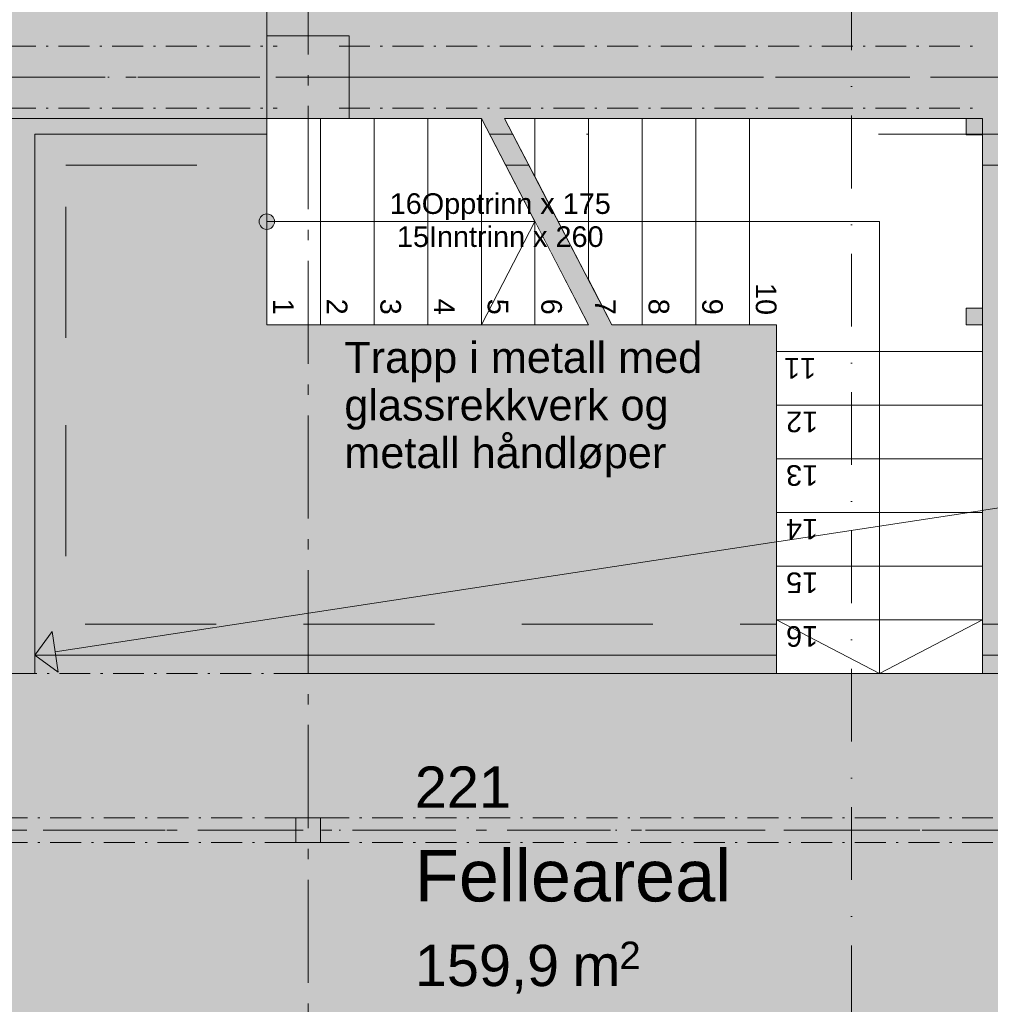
# Model space of a CAD drawing. Header units: millimetres. Extents: x -18529 to 56522, y -7462 to 46647.
# Tile 15 of 29: x 26502 to 31207, y 3957 to 8729. Entities that reach past the tile are written whole.
import ezdxf

# ---------------------------------------------------------------- set-up
doc = ezdxf.new("R2010")
doc.units = ezdxf.units.MM
doc.header["$LTSCALE"] = 0.5
doc.header["$MEASUREMENT"] = 0
for name, pattern in [('Akselinje', [1500, 1000, -200, 100, -200]), ('Dashed', [11288.88, 5644.44, -5644.44]), ('Dot & Dashed', [13405.56, 7055.56, -3527.78, 0, -2822.22]), ('Lang stiplet', [2116.666603, 1269.999981, -846.666622]), ('Over snittplan', [520, 300, -100, 20, -100]), ('PLINE', [0]), ('Prikk & stiplet', [1340.555525, 705.555534, -352.777767, 0, -282.222223]), ('Wipeout_Contour', [2000, 0, -2000])]:
    doc.linetypes.add(name, pattern=pattern)
for name, color, linetype in [('222- Søyler', 7, 'Continuous'), ('222- Søyler  (Skravur)', 7, 'Continuous'), ('222- Søyler  (Skravur)(Nye konstruksjoner)', 7, 'Continuous'), ('222- Søyler (Nye konstruksjoner)', 7, 'Continuous'), ('223- Bjelker', 7, 'Continuous'), ('223- Bjelker(Nye konstruksjoner)', 7, 'Continuous'), ('251- Frittbærende dekker', 7, 'Continuous'), ('251- Frittbærende dekker(Nye konstruksjoner)', 7, 'Continuous'), ('281- Innvendige trapper (Skravur)(Nye konstruksjoner)', 7, 'Continuous'), ('281- Innvendige trapper(Nye konstruksjoner)', 7, 'Continuous'), ('822- Modullinjer bygning', 7, 'Continuous'), ('852- Snittmarkør innvendig', 7, 'Continuous'), ('862- M___BRA(Skravur)', 7, 'Continuous'), ('862- M___Nettoareal Fase 0(Polylinje)(Nye konstruksjoner)', 7, 'Continuous'), ('862- M___Nettoareal Fase 0(Skravur)(Nye konstruksjoner)', 7, 'Continuous'), ('862- M___Nettoareal Fase 0(Tekst)(Nye konstruksjoner)', 7, 'Continuous'), ('892- Hjelpelag bygning(Nye konstruksjoner)', 7, 'Continuous')]:
    doc.layers.add(name, color=color, linetype=linetype)
doc.styles.add('GENERATED_STYLE_1', font='arial.ttf')

msp = doc.modelspace()

# ---------------------------------------------------------------- hatches: boundary and pattern name
at = {"layer": '222- Søyler  (Skravur)(Nye konstruksjoner)', "linetype": 'Continuous', "lineweight": 9, "true_color": 0x029e21}
msp.add_hatch(color=104, dxfattribs=at).paths.add_polyline_path([(27840, 4740), (27960, 4740), (27960, 4860), (27840, 4860)])
at = {"layer": '862- M___BRA(Skravur)', "linetype": 'Continuous', "lineweight": 0, "true_color": 0xffffff}
msp.add_hatch(color=7, dxfattribs=at).paths.add_polyline_path([(20100, 5450), (16300, 5450), (16300, 300), (48000, 300), (48000, 11769.9), (20100, 11770), (20100, 10130), (20100, 7180)])
at = {"layer": '862- M___Nettoareal Fase 0(Skravur)(Nye konstruksjoner)', "linetype": 'Continuous', "lineweight": 0, "true_color": 0xffffff}
for points in [[(20025, 11620), (20025, 8650), (20100, 8650), (20100, 7180), (20100, 6000), (20150, 6000), (20150, 400), (26491.8, 400), (26491.8, 3420), (43106.4, 3420), (43098.7, 7890.6), (34584.9, 7890.6), (34584.9, 11620), (27700, 11620), (27700, 8250), (22900, 8250), (22900, 11620)], [(22900, 8250), (27700, 8250), (27700, 11619.5), (22900, 11620)]]:
    msp.add_hatch(color=7, dxfattribs=at).paths.add_polyline_path(points)
at = {"layer": '892- Hjelpelag bygning(Nye konstruksjoner)', "linetype": 'Continuous', "lineweight": 0, "true_color": 0x000000}
msp.add_hatch(color=18, dxfattribs=at).paths.add_polyline_path([(26575, 5649.5), (26688.9, 5565.8), (26658.8, 5763.5)])

# ---------------------------------------------------------------- linework, layer by layer
at = {"layer": '222- Søyler (Nye konstruksjoner)', "color": 7, "linetype": 'PLINE', "lineweight": 13, "flags": 128}
msp.add_lwpolyline([(27840, 4740), (27960, 4740), (27960, 4860), (27840, 4860)], close=True, dxfattribs=at)
at = {"layer": '223- Bjelker', "color": 7, "linetype": 'Over snittplan', "lineweight": 5}
for p, q in [((24350, 8600), (27750, 8600)), ((28050, 8600), (31125, 8600)), ((24350, 8300), (27750, 8300)), ((28050, 8300), (31125, 8300))]:
    msp.add_line(p, q, dxfattribs=at)
at = {"layer": '223- Bjelker', "color": 253, "linetype": 'Prikk & stiplet', "lineweight": 9, "true_color": 0xb4b4b4}
msp.add_line((19700, 8450), (48150, 8450), dxfattribs=at)
at = {"layer": '223- Bjelker(Nye konstruksjoner)', "color": 7, "linetype": 'Over snittplan', "lineweight": 5}
for p, q in [((20150, 4860), (48000, 4860)), ((20150, 4740), (48000, 4740))]:
    msp.add_line(p, q, dxfattribs=at)
at = {"layer": '223- Bjelker(Nye konstruksjoner)', "color": 253, "linetype": 'Prikk & stiplet', "lineweight": 9, "true_color": 0xb4b4b4}
msp.add_line((20150, 4800), (48000, 4800), dxfattribs=at)
at = {"layer": '251- Frittbærende dekker(Nye konstruksjoner)', "color": 7, "linetype": 'PLINE', "lineweight": 13, "flags": 128}
msp.add_lwpolyline([(26575, 8173), (26575, 5649.5), (43111, 5649.5), (43111, 8173)], close=True, dxfattribs=at)
at = {"layer": '251- Frittbærende dekker(Nye konstruksjoner)', "color": 7, "linetype": 'Over snittplan', "lineweight": 13, "flags": 128}
msp.add_lwpolyline([(26310.1, 3420), (44625, 3420), (44625, 3430), (48000, 3430), (47994.6, 5560), (31170, 5560), (31170, 5820), (30170, 5820), (30170, 5560), (26310.1, 5560)], close=True, dxfattribs=at)
at = {"layer": '281- Innvendige trapper(Nye konstruksjoner)', "color": 7, "linetype": 'PLINE', "lineweight": 9}
for p, q in [((28740, 8250), (27700, 8250)), ((27700, 8250), (27700, 7250)), ((27700, 7250), (29260, 7250))]:
    msp.add_line(p, q, dxfattribs=at)
at = {"layer": '822- Modullinjer bygning', "color": 94, "linetype": 'Akselinje', "lineweight": 18}
for p, q in [((17416.5, 8450), (55122.7, 8450)), ((17615.5, 4800), (55321.7, 4800))]:
    msp.add_line(p, q, dxfattribs=at)
at = {"layer": '862- M___Nettoareal Fase 0(Polylinje)(Nye konstruksjoner)', "color": 7, "linetype": 'Continuous', "lineweight": 0, "true_color": 0xffffff, "flags": 128}
for points in [[(20025, 11620), (20025, 8650), (20100, 8650), (20100, 7180), (20100, 6000), (20150, 6000), (20150, 400), (26491.8, 400), (26491.8, 3420), (43106.4, 3420), (43098.7, 7890.6), (34584.9, 7890.6), (34584.9, 11620), (27700, 11620), (27700, 8250), (22900, 8250), (22900, 11620)], [(22900, 8250), (27700, 8250), (27700, 11619.5), (22900, 11620)]]:
    msp.add_lwpolyline(points, close=True, dxfattribs=at)
at = {"layer": '862- M___Nettoareal Fase 0(Polylinje)(Nye konstruksjoner)', "color": 7, "linetype": 'PLINE', "lineweight": 5, "flags": 128}
for points in [[(20025, 11620), (20025, 8650), (20100, 8650), (20100, 7180), (20100, 6000), (20150, 6000), (20150, 400), (26491.8, 400), (26491.8, 3420), (43106.4, 3420), (43098.7, 7890.6), (34584.9, 7890.6), (34584.9, 11620), (27700, 11620), (27700, 8250), (22900, 8250), (22900, 11620)], [(22900, 8250), (27700, 8250), (27700, 11619.5), (22900, 11620)]]:
    msp.add_lwpolyline(points, close=True, dxfattribs=at)
at = {"layer": '892- Hjelpelag bygning(Nye konstruksjoner)', "color": 7, "linetype": 'PLINE', "lineweight": 9}
for p, q in [((26575, 5649.5), (26658.8, 5763.5)), ((26658.8, 5763.5), (26688.9, 5565.8)), ((26575, 5649.5), (26688.9, 5565.8))]:
    msp.add_line(p, q, dxfattribs=at)
at = {"layer": '892- Hjelpelag bygning(Nye konstruksjoner)', "color": 253, "linetype": 'Lang stiplet', "lineweight": 9, "true_color": 0xaaaaaa, "flags": 128}
for points in [[(26575, 5649.5), (26575, 8173), (43111, 8173), (43111, 5649.5)], [(26725, 8023), (42911, 8023), (42911, 5799.5), (26725, 5799.5)]]:
    msp.add_lwpolyline(points, close=True, dxfattribs=at)

# ---------------------------------------------------------------- texts
at = {"layer": '862- M___Nettoareal Fase 0(Tekst)(Nye konstruksjoner)', "color": 7, "lineweight": 5, "attachment_point": 1, "style": 'GENERATED_STYLE_1'}
for s, insert, char_height in [('\\A1;{\\pql;\\pt0;\\fArial|b0|i0|c0|p0;\\W1.000000;}', (28875.3, 5155.1), 200), ('\\A1;{\\pql;\\pt0;\\fArial|b0|i0|c0|p0;\\W1.000000;221}', (28417.6, 5109.4), 200), ('\\A1;{\\pql;\\pt0;\\fArial|b0|i0|c0|p0;\\W1.000000;Felleareal}', (28417.6, 4705.1), 250), ('\\A1;{\\pql;\\pt0;\\fArial|b0|i0|c0|p0;\\W1.000000;}', (29923.2, 4762.2), 250), ('\\A1;{\\pql;\\pt0;\\fArial|b0|i0|c0|p0;\\W1.000000;}', (28417.6, 4290.8), 200), ('\\A1;{\\pql;\\fArial|b0|i0|c0|p0;\\W1.000000;159,9}', (28417.6, 4245.1), 200), ('\\A1;{\\pql;\\fArial|b0|i0|c0|p0;\\W1.000000;2}', (29408.7, 4260.3), 133.333), ('\\A1;{\\pql;\\fArial|b0|i0|c0|p0;\\W1.000000; m}', (29104, 4245.1), 200)]:
    msp.add_mtext(s, dxfattribs=dict(at, insert=insert, char_height=char_height))
at = {"layer": '892- Hjelpelag bygning(Nye konstruksjoner)', "color": 7, "linetype": 'Continuous', "lineweight": 5, "insert": (28075.7, 7167), "char_height": 150, "attachment_point": 1, "line_spacing_factor": 0.923612, "style": 'GENERATED_STYLE_1'}
msp.add_mtext('\\A1;{\\pql;\\fArial|b0|i0|c0|p0;\\W1.000000;Trapp i metall med\\P\\pql;\\fArial|b0|i0|c0|p0;\\W1.000000;glassrekkverk og \\P\\pql;\\fArial|b0|i0|c0|p0;\\W1.000000;metall håndløper}', dxfattribs=at)

# ---------------------------------------------------------------- next in the draw order: wipeouts: each hides what was drawn before it
at = {"color": 254, "linetype": 'Wipeout_Contour', "lineweight": 0, "ltscale": 115571.932219}
msp.add_wipeout([(27960, 8250), (27700, 8250), (27700, 7250), (27960, 7250)], dxfattribs=at).dxf.layer = '281- Innvendige trapper (Skravur)(Nye konstruksjoner)'

# ---------------------------------------------------------------- next in the draw order: hatches: boundary and pattern name
at = {"layer": '281- Innvendige trapper(Nye konstruksjoner)', "linetype": 'Continuous', "lineweight": 9, "true_color": 0xb4b4b4}
msp.add_hatch(color=253, dxfattribs=at).paths.add_polyline_path([(27700, 7712.5, 1), (27700, 7787.5, 1)])

# ---------------------------------------------------------------- next in the draw order: linework, layer by layer
at = {"layer": '281- Innvendige trapper(Nye konstruksjoner)', "color": 7, "linetype": 'PLINE', "lineweight": 5}
for p, q in [((27700, 8250), (27700, 7250)), ((27960, 7250), (27960, 8250))]:
    msp.add_line(p, q, dxfattribs=at)
at = {"layer": '281- Innvendige trapper(Nye konstruksjoner)', "color": 7, "linetype": 'PLINE', "lineweight": 9}
for p, q in [((27960, 8250), (27700, 8250)), ((27700, 7250), (27960, 7250))]:
    msp.add_line(p, q, dxfattribs=at)
at = {"layer": '281- Innvendige trapper(Nye konstruksjoner)', "color": 7, "linetype": 'PLINE', "lineweight": 9, "flags": 128}
msp.add_lwpolyline([(27700, 7712.5, 1), (27700, 7787.5, 1)], format="xyb", close=True, dxfattribs=at)
at = {"layer": '822- Modullinjer bygning', "color": 94, "linetype": 'Akselinje', "lineweight": 18}
msp.add_line((27900, -3439.6), (27900, 21085.4), dxfattribs=at)

# ---------------------------------------------------------------- next in the draw order: texts
at = {"layer": '281- Innvendige trapper(Nye konstruksjoner)', "color": 7, "lineweight": 5, "insert": (27780.7, 7376.3), "char_height": 100, "attachment_point": 4, "rotation": 270, "style": 'GENERATED_STYLE_1'}
msp.add_mtext('\\A1;{\\pql;\\fArial|b0|i0|c0|p0;\\W1.000000;1}', dxfattribs=at)

# ---------------------------------------------------------------- next in the draw order: wipeouts: each hides what was drawn before it
at = {"color": 254, "linetype": 'Wipeout_Contour', "lineweight": 0, "ltscale": 116574.025092}
msp.add_wipeout([(28220, 8250), (27960, 8250), (27960, 7250), (28220, 7250)], dxfattribs=at).dxf.layer = '281- Innvendige trapper (Skravur)(Nye konstruksjoner)'

# ---------------------------------------------------------------- next in the draw order: hatches: boundary and pattern name
at = {"layer": '222- Søyler  (Skravur)', "linetype": 'Continuous', "lineweight": 9, "true_color": 0xb4b4b4}
msp.add_hatch(color=253, dxfattribs=at).paths.add_polyline_path([(27700, 8250), (28100, 8250), (28100, 8650), (27700, 8650)])

# ---------------------------------------------------------------- next in the draw order: linework, layer by layer
at = {"layer": '222- Søyler', "color": 7, "linetype": 'PLINE', "lineweight": 13, "flags": 128}
msp.add_lwpolyline([(27700, 8250), (28100, 8250), (28100, 8650), (27700, 8650)], close=True, dxfattribs=at)
at = {"layer": '281- Innvendige trapper(Nye konstruksjoner)', "color": 7, "linetype": 'PLINE', "lineweight": 5}
for p, q in [((27960, 8250), (27960, 7250)), ((28220, 7250), (28220, 8250))]:
    msp.add_line(p, q, dxfattribs=at)
at = {"layer": '281- Innvendige trapper(Nye konstruksjoner)', "color": 7, "linetype": 'PLINE', "lineweight": 9}
for p, q in [((28220, 8250), (27960, 8250)), ((27700, 7750), (27960, 7750)), ((27960, 7250), (28220, 7250))]:
    msp.add_line(p, q, dxfattribs=at)

# ---------------------------------------------------------------- next in the draw order: texts
at = {"layer": '281- Innvendige trapper(Nye konstruksjoner)', "color": 7, "lineweight": 5, "insert": (28040.7, 7376.3), "char_height": 100, "attachment_point": 4, "rotation": 270, "style": 'GENERATED_STYLE_1'}
msp.add_mtext('\\A1;{\\pql;\\fArial|b0|i0|c0|p0;\\W1.000000;2}', dxfattribs=at)

# ---------------------------------------------------------------- next in the draw order: wipeouts: each hides what was drawn before it
at = {"color": 254, "linetype": 'Wipeout_Contour', "lineweight": 0, "ltscale": 117576.775858}
msp.add_wipeout([(28480, 8250), (28220, 8250), (28220, 7250), (28480, 7250)], dxfattribs=at).dxf.layer = '281- Innvendige trapper (Skravur)(Nye konstruksjoner)'

# ---------------------------------------------------------------- next in the draw order: linework, layer by layer
at = {"layer": '281- Innvendige trapper(Nye konstruksjoner)', "color": 7, "linetype": 'PLINE', "lineweight": 5}
for p, q in [((28220, 8250), (28220, 7250)), ((28480, 7250), (28480, 8250))]:
    msp.add_line(p, q, dxfattribs=at)
at = {"layer": '281- Innvendige trapper(Nye konstruksjoner)', "color": 7, "linetype": 'PLINE', "lineweight": 9}
for p, q in [((28480, 8250), (28220, 8250)), ((28220, 7250), (28480, 7250))]:
    msp.add_line(p, q, dxfattribs=at)

# ---------------------------------------------------------------- next in the draw order: texts
at = {"layer": '281- Innvendige trapper(Nye konstruksjoner)', "color": 7, "lineweight": 5, "insert": (28299.8, 7376.3), "char_height": 100, "attachment_point": 4, "rotation": 270, "style": 'GENERATED_STYLE_1'}
msp.add_mtext('\\A1;{\\pql;\\fArial|b0|i0|c0|p0;\\W1.000000;3}', dxfattribs=at)

# ---------------------------------------------------------------- next in the draw order: wipeouts: each hides what was drawn before it
at = {"color": 254, "linetype": 'Wipeout_Contour', "lineweight": 0, "ltscale": 118580.167886}
msp.add_wipeout([(28480, 8250), (28480, 7250), (28740, 7250), (28740, 8250)], dxfattribs=at).dxf.layer = '281- Innvendige trapper (Skravur)(Nye konstruksjoner)'

# ---------------------------------------------------------------- next in the draw order: linework, layer by layer
at = {"layer": '281- Innvendige trapper(Nye konstruksjoner)', "color": 7, "linetype": 'PLINE', "lineweight": 5}
for p, q in [((28480, 8250), (28480, 7250)), ((28740, 7250), (28740, 8250))]:
    msp.add_line(p, q, dxfattribs=at)
at = {"layer": '281- Innvendige trapper(Nye konstruksjoner)', "color": 7, "linetype": 'PLINE', "lineweight": 9}
for p, q in [((28740, 8250), (28480, 8250)), ((28480, 7250), (28740, 7250))]:
    msp.add_line(p, q, dxfattribs=at)

# ---------------------------------------------------------------- next in the draw order: texts
at = {"layer": '281- Innvendige trapper(Nye konstruksjoner)', "color": 7, "lineweight": 5, "insert": (28560.7, 7376.3), "char_height": 100, "attachment_point": 4, "rotation": 270, "style": 'GENERATED_STYLE_1'}
msp.add_mtext('\\A1;{\\pql;\\fArial|b0|i0|c0|p0;\\W1.000000;4}', dxfattribs=at)

# ---------------------------------------------------------------- next in the draw order: wipeouts: each hides what was drawn before it
at = {"color": 254, "linetype": 'Wipeout_Contour', "lineweight": 0, "ltscale": 119451.097909}
msp.add_wipeout([(29000, 7750), (28740, 8250), (28740, 7250), (29000, 7250)], dxfattribs=at).dxf.layer = '281- Innvendige trapper (Skravur)(Nye konstruksjoner)'

# ---------------------------------------------------------------- next in the draw order: linework, layer by layer
at = {"layer": '281- Innvendige trapper(Nye konstruksjoner)', "color": 7, "linetype": 'PLINE', "lineweight": 5}
for p, q in [((28740, 8250), (28740, 7250)), ((29000, 7250), (29000, 7750))]:
    msp.add_line(p, q, dxfattribs=at)
at = {"layer": '281- Innvendige trapper(Nye konstruksjoner)', "color": 7, "linetype": 'PLINE', "lineweight": 9}
msp.add_line((28740, 7250), (29000, 7250), dxfattribs=at)

# ---------------------------------------------------------------- next in the draw order: texts
at = {"layer": '281- Innvendige trapper(Nye konstruksjoner)', "color": 7, "lineweight": 5, "insert": (28819.9, 7376.3), "char_height": 100, "attachment_point": 4, "rotation": 270, "style": 'GENERATED_STYLE_1'}
msp.add_mtext('\\A1;{\\pql;\\fArial|b0|i0|c0|p0;\\W1.000000;5}', dxfattribs=at)

# ---------------------------------------------------------------- next in the draw order: wipeouts: each hides what was drawn before it
at = {"color": 254, "linetype": 'Wipeout_Contour', "lineweight": 0, "ltscale": 90233.730558}
msp.add_wipeout([(28852.7, 8250), (29000, 7966.8), (29000, 8250)], dxfattribs=at).dxf.layer = '281- Innvendige trapper (Skravur)(Nye konstruksjoner)'

# ---------------------------------------------------------------- next in the draw order: linework, layer by layer
at = {"layer": '281- Innvendige trapper(Nye konstruksjoner)', "color": 7, "linetype": 'Dashed', "lineweight": 9}
msp.add_line((29000, 8250), (28852.7, 8250), dxfattribs=at)
at = {"layer": '281- Innvendige trapper(Nye konstruksjoner)', "color": 7, "linetype": 'Dashed', "lineweight": 5}
msp.add_line((29000, 7966.8), (29000, 8250), dxfattribs=at)

# ---------------------------------------------------------------- next in the draw order: wipeouts: each hides what was drawn before it
at = {"color": 254, "linetype": 'Wipeout_Contour', "lineweight": 0, "ltscale": 90055.390908}
msp.add_wipeout([(29000, 7250), (29260, 7250), (29000, 7750)], dxfattribs=at).dxf.layer = '281- Innvendige trapper (Skravur)(Nye konstruksjoner)'

# ---------------------------------------------------------------- next in the draw order: linework, layer by layer
at = {"layer": '281- Innvendige trapper(Nye konstruksjoner)', "color": 7, "linetype": 'PLINE', "lineweight": 5}
msp.add_line((29000, 7750), (29000, 7250), dxfattribs=at)
at = {"layer": '281- Innvendige trapper(Nye konstruksjoner)', "color": 7, "linetype": 'PLINE', "lineweight": 9}
msp.add_line((29000, 7250), (29260, 7250), dxfattribs=at)

# ---------------------------------------------------------------- next in the draw order: texts
at = {"layer": '281- Innvendige trapper(Nye konstruksjoner)', "color": 7, "lineweight": 5, "insert": (29079.9, 7376.3), "char_height": 100, "attachment_point": 4, "rotation": 270, "style": 'GENERATED_STYLE_1'}
msp.add_mtext('\\A1;{\\pql;\\fArial|b0|i0|c0|p0;\\W1.000000;6}', dxfattribs=at)

# ---------------------------------------------------------------- next in the draw order: wipeouts: each hides what was drawn before it
at = {"color": 254, "linetype": 'Wipeout_Contour', "lineweight": 0, "ltscale": 120823.723819}
msp.add_wipeout([(29000, 8250), (29000, 7966.8), (29260, 7466.8), (29260, 8250)], dxfattribs=at).dxf.layer = '281- Innvendige trapper (Skravur)(Nye konstruksjoner)'

# ---------------------------------------------------------------- next in the draw order: linework, layer by layer
at = {"layer": '281- Innvendige trapper(Nye konstruksjoner)', "color": 7, "linetype": 'PLINE', "lineweight": 9}
for p, q in [((29000, 7750), (28740, 8250)), ((27960, 7750), (29000, 7750)), ((28740, 7250), (29000, 7750))]:
    msp.add_line(p, q, dxfattribs=at)
at = {"layer": '281- Innvendige trapper(Nye konstruksjoner)', "color": 7, "linetype": 'Dashed', "lineweight": 5}
for p, q in [((29000, 8250), (29000, 7966.8)), ((29260, 7466.8), (29260, 8250))]:
    msp.add_line(p, q, dxfattribs=at)
at = {"layer": '281- Innvendige trapper(Nye konstruksjoner)', "color": 7, "linetype": 'Dashed', "lineweight": 9}
msp.add_line((29260, 8250), (29000, 8250), dxfattribs=at)

# ---------------------------------------------------------------- next in the draw order: wipeouts: each hides what was drawn before it
at = {"color": 254, "linetype": 'Wipeout_Contour', "lineweight": 0, "ltscale": 151901.130559}
msp.add_wipeout([(29520, 8250), (29260, 8250), (29260, 7466.8), (29372.7, 7250), (29520, 7250)], dxfattribs=at).dxf.layer = '281- Innvendige trapper (Skravur)(Nye konstruksjoner)'

# ---------------------------------------------------------------- next in the draw order: linework, layer by layer
at = {"layer": '281- Innvendige trapper(Nye konstruksjoner)', "color": 7, "linetype": 'PLINE', "lineweight": 9}
msp.add_line((28740, 8250), (29260, 7250), dxfattribs=at)
at = {"layer": '281- Innvendige trapper(Nye konstruksjoner)', "color": 7, "linetype": 'Dashed', "lineweight": 5}
for p, q in [((28852.7, 8250), (29372.7, 7250)), ((29260, 8250), (29260, 7466.8)), ((29520, 7250), (29520, 8250))]:
    msp.add_line(p, q, dxfattribs=at)
at = {"layer": '281- Innvendige trapper(Nye konstruksjoner)', "color": 7, "linetype": 'Dashed', "lineweight": 9}
for p, q in [((29520, 8250), (29260, 8250)), ((29372.7, 7250), (29520, 7250))]:
    msp.add_line(p, q, dxfattribs=at)

# ---------------------------------------------------------------- next in the draw order: texts
at = {"layer": '281- Innvendige trapper(Nye konstruksjoner)', "color": 7, "lineweight": 5, "insert": (29340.7, 7376.3), "char_height": 100, "attachment_point": 4, "rotation": 270, "style": 'GENERATED_STYLE_1'}
msp.add_mtext('\\A1;{\\pql;\\fArial|b0|i0|c0|p0;\\W1.000000;7}', dxfattribs=at)

# ---------------------------------------------------------------- next in the draw order: wipeouts: each hides what was drawn before it
at = {"color": 254, "linetype": 'Wipeout_Contour', "lineweight": 0, "ltscale": 122599.833254}
msp.add_wipeout([(29520, 8250), (29520, 7250), (29780, 7250), (29780, 8250)], dxfattribs=at).dxf.layer = '281- Innvendige trapper (Skravur)(Nye konstruksjoner)'

# ---------------------------------------------------------------- next in the draw order: linework, layer by layer
at = {"layer": '281- Innvendige trapper(Nye konstruksjoner)', "color": 7, "linetype": 'Dashed', "lineweight": 5}
for p, q in [((29520, 8250), (29520, 7250)), ((29780, 7250), (29780, 8250))]:
    msp.add_line(p, q, dxfattribs=at)
at = {"layer": '281- Innvendige trapper(Nye konstruksjoner)', "color": 7, "linetype": 'Dashed', "lineweight": 9}
for p, q in [((29780, 8250), (29520, 8250)), ((29520, 7250), (29780, 7250))]:
    msp.add_line(p, q, dxfattribs=at)

# ---------------------------------------------------------------- next in the draw order: texts
at = {"layer": '281- Innvendige trapper(Nye konstruksjoner)', "color": 7, "lineweight": 5, "char_height": 100, "style": 'GENERATED_STYLE_1'}
for s, insert, attachment_point in [('\\A1;{\\pqc;\\pt0,24100;\\fArial|b0|i0|c0|p0;\\W1.000000;16Opptrinn x \\fArial|b0|i0|c0|p0;\\W1.000000;175\\fArial|b0|i0|c0|p0;\\W1.000000;\\A1{\\H.66x;\\S^  ;}\\fArial|b0|i0|c0|p0;\\W1.000000;\\fArial|b0|i0|c0|p0;\\W1.000000;\\fArial|b0|i0|c0|p0;\\W1.000000;\\fArial|b0|i0|c0|p0;\\W1.000000;\\A1{\\H.66x;\\S^  ;}\\fArial|b0|i0|c0|p0;\\W1.000000;\\fArial|b0|i0|c0|p0;\\W1.000000;\\fArial|b0|i0|c0|p0;\\W1.000000;\\fArial|b0|i0|c0|p0;\\W1.000000;\\A1{\\H.66x;\\S^  ;}\\fArial|b0|i0|c0|p0;\\W1.000000;}', (28870, 7757), 8), ('\\A1;{\\pqc;\\pt0,24100;\\fArial|b0|i0|c0|p0;\\W1.000000;15Inntrinn x \\fArial|b0|i0|c0|p0;\\W1.000000;260\\fArial|b0|i0|c0|p0;\\W1.000000;\\A1{\\H.66x;\\S^  ;}\\fArial|b0|i0|c0|p0;\\W1.000000;\\fArial|b0|i0|c0|p0;\\W1.000000;\\fArial|b0|i0|c0|p0;\\W1.000000;\\fArial|b0|i0|c0|p0;\\W1.000000;\\A1{\\H.66x;\\S^  ;}\\fArial|b0|i0|c0|p0;\\W1.000000;\\fArial|b0|i0|c0|p0;\\W1.000000;\\fArial|b0|i0|c0|p0;\\W1.000000;\\fArial|b0|i0|c0|p0;\\W1.000000;\\A1{\\H.66x;\\S^  ;}\\fArial|b0|i0|c0|p0;\\W1.000000;}', (28870, 7727.1), 2)]:
    msp.add_mtext(s, dxfattribs=dict(at, insert=insert, attachment_point=attachment_point))
at = {"layer": '281- Innvendige trapper(Nye konstruksjoner)', "color": 7, "lineweight": 5, "insert": (29599.9, 7376.3), "char_height": 100, "attachment_point": 4, "rotation": 270, "style": 'GENERATED_STYLE_1'}
msp.add_mtext('\\A1;{\\pql;\\fArial|b0|i0|c0|p0;\\W1.000000;8}', dxfattribs=at)

# ---------------------------------------------------------------- next in the draw order: wipeouts: each hides what was drawn before it
at = {"color": 254, "linetype": 'Wipeout_Contour', "lineweight": 0, "ltscale": 123606.199684}
msp.add_wipeout([(29780, 8250), (29780, 7250), (30040, 7250), (30040, 8250)], dxfattribs=at).dxf.layer = '281- Innvendige trapper (Skravur)(Nye konstruksjoner)'

# ---------------------------------------------------------------- next in the draw order: linework, layer by layer
at = {"layer": '281- Innvendige trapper(Nye konstruksjoner)', "color": 7, "linetype": 'Dashed', "lineweight": 5}
for p, q in [((29780, 8250), (29780, 7250)), ((30040, 7250), (30040, 8250))]:
    msp.add_line(p, q, dxfattribs=at)
at = {"layer": '281- Innvendige trapper(Nye konstruksjoner)', "color": 7, "linetype": 'Dashed', "lineweight": 9}
for p, q in [((30040, 8250), (29780, 8250)), ((29780, 7250), (30040, 7250))]:
    msp.add_line(p, q, dxfattribs=at)

# ---------------------------------------------------------------- next in the draw order: texts
at = {"layer": '281- Innvendige trapper(Nye konstruksjoner)', "color": 7, "lineweight": 5, "insert": (29859.9, 7376.3), "char_height": 100, "attachment_point": 4, "rotation": 270, "style": 'GENERATED_STYLE_1'}
msp.add_mtext('\\A1;{\\pql;\\fArial|b0|i0|c0|p0;\\W1.000000;9}', dxfattribs=at)

# ---------------------------------------------------------------- next in the draw order: wipeouts: each hides what was drawn before it
at = {"color": 254, "linetype": 'Wipeout_Contour', "lineweight": 0, "ltscale": 188299.132602}
msp.add_wipeout([(30040, 7250), (30170, 7250), (30170, 7120), (31170, 7120), (31170, 8250), (30040, 8250)], dxfattribs=at).dxf.layer = '281- Innvendige trapper (Skravur)(Nye konstruksjoner)'

# ---------------------------------------------------------------- next in the draw order: hatches: boundary and pattern name
at = {"layer": '222- Søyler  (Skravur)(Nye konstruksjoner)', "linetype": 'Continuous', "lineweight": 9, "true_color": 0xb4b4b4}
for points in [[(31090, 8170), (31170, 8170), (31170, 8250), (31090, 8250)], [(31090, 7250), (31170, 7250), (31170, 7330), (31090, 7330)]]:
    msp.add_hatch(color=253, dxfattribs=at).paths.add_polyline_path(points)

# ---------------------------------------------------------------- next in the draw order: linework, layer by layer
at = {"layer": '222- Søyler (Nye konstruksjoner)', "color": 7, "linetype": 'PLINE', "lineweight": 13, "flags": 128}
for points in [[(31090, 8170), (31170, 8170), (31170, 8250), (31090, 8250)], [(31090, 7250), (31170, 7250), (31170, 7330), (31090, 7330)]]:
    msp.add_lwpolyline(points, close=True, dxfattribs=at)
at = {"layer": '281- Innvendige trapper(Nye konstruksjoner)', "color": 7, "linetype": 'Dashed', "lineweight": 5}
for p, q in [((30040, 8250), (30040, 7250)), ((29112.7, 7750), (30040, 7750)), ((30040, 7750), (30670, 7750)), ((30170, 7120), (31170, 7120))]:
    msp.add_line(p, q, dxfattribs=at)
at = {"layer": '281- Innvendige trapper(Nye konstruksjoner)', "color": 7, "linetype": 'Dashed', "lineweight": 9}
for p, q in [((31170, 8250), (30040, 8250)), ((31170, 7120), (31170, 8250)), ((30040, 7250), (30170, 7250)), ((30170, 7250), (30170, 7120))]:
    msp.add_line(p, q, dxfattribs=at)

# ---------------------------------------------------------------- next in the draw order: texts
at = {"layer": '281- Innvendige trapper(Nye konstruksjoner)', "color": 7, "lineweight": 5, "insert": (30119.9, 7452.5), "char_height": 100, "attachment_point": 4, "rotation": 270, "style": 'GENERATED_STYLE_1'}
msp.add_mtext('\\A1;{\\pql;\\fArial|b0|i0|c0|p0;\\W1.000000;10}', dxfattribs=at)

# ---------------------------------------------------------------- next in the draw order: wipeouts: each hides what was drawn before it
at = {"color": 254, "linetype": 'Wipeout_Contour', "lineweight": 0, "ltscale": 125827.645904}
msp.add_wipeout([(30170, 6860), (31170, 6860), (31170, 7120), (30170, 7120)], dxfattribs=at).dxf.layer = '281- Innvendige trapper (Skravur)(Nye konstruksjoner)'

# ---------------------------------------------------------------- next in the draw order: linework, layer by layer
at = {"layer": '281- Innvendige trapper(Nye konstruksjoner)', "color": 7, "linetype": 'Dashed', "lineweight": 5}
for p, q in [((30670, 7750), (30670, 7120)), ((31170, 7120), (30170, 7120)), ((30170, 6860), (31170, 6860))]:
    msp.add_line(p, q, dxfattribs=at)
at = {"layer": '281- Innvendige trapper(Nye konstruksjoner)', "color": 7, "linetype": 'Dashed', "lineweight": 9}
for p, q in [((30170, 7120), (30170, 6860)), ((31170, 6860), (31170, 7120))]:
    msp.add_line(p, q, dxfattribs=at)

# ---------------------------------------------------------------- next in the draw order: texts
at = {"layer": '281- Innvendige trapper(Nye konstruksjoner)', "color": 7, "lineweight": 5, "insert": (30362.4, 7039.3), "char_height": 100, "attachment_point": 4, "rotation": 180, "style": 'GENERATED_STYLE_1'}
msp.add_mtext('\\A1;{\\pql;\\fArial|b0|i0|c0|p0;\\W1.000000;11}', dxfattribs=at)

# ---------------------------------------------------------------- next in the draw order: wipeouts: each hides what was drawn before it
at = {"color": 254, "linetype": 'Wipeout_Contour', "lineweight": 0, "ltscale": 125600.591233}
msp.add_wipeout([(30170, 6600), (31170, 6600), (31170, 6860), (30170, 6860)], dxfattribs=at).dxf.layer = '281- Innvendige trapper (Skravur)(Nye konstruksjoner)'

# ---------------------------------------------------------------- next in the draw order: linework, layer by layer
at = {"layer": '281- Innvendige trapper(Nye konstruksjoner)', "color": 7, "linetype": 'Dashed', "lineweight": 5}
for p, q in [((31170, 6860), (30170, 6860)), ((30170, 6600), (31170, 6600))]:
    msp.add_line(p, q, dxfattribs=at)
at = {"layer": '281- Innvendige trapper(Nye konstruksjoner)', "color": 7, "linetype": 'Dashed', "lineweight": 9}
for p, q in [((30170, 6860), (30170, 6600)), ((31170, 6600), (31170, 6860))]:
    msp.add_line(p, q, dxfattribs=at)

# ---------------------------------------------------------------- next in the draw order: texts
at = {"layer": '281- Innvendige trapper(Nye konstruksjoner)', "color": 7, "lineweight": 5, "insert": (30372.5, 6779.3), "char_height": 100, "attachment_point": 4, "rotation": 180, "style": 'GENERATED_STYLE_1'}
msp.add_mtext('\\A1;{\\pql;\\fArial|b0|i0|c0|p0;\\W1.000000;12}', dxfattribs=at)

# ---------------------------------------------------------------- next in the draw order: wipeouts: each hides what was drawn before it
at = {"color": 254, "linetype": 'Wipeout_Contour', "lineweight": 0, "ltscale": 125381.753702}
msp.add_wipeout([(30170, 6340), (31170, 6340), (31170, 6600), (30170, 6600)], dxfattribs=at).dxf.layer = '281- Innvendige trapper (Skravur)(Nye konstruksjoner)'

# ---------------------------------------------------------------- next in the draw order: linework, layer by layer
at = {"layer": '281- Innvendige trapper(Nye konstruksjoner)', "color": 7, "linetype": 'Dashed', "lineweight": 5}
for p, q in [((31170, 6600), (30170, 6600)), ((30170, 6340), (31170, 6340))]:
    msp.add_line(p, q, dxfattribs=at)
at = {"layer": '281- Innvendige trapper(Nye konstruksjoner)', "color": 7, "linetype": 'Dashed', "lineweight": 9}
for p, q in [((30170, 6600), (30170, 6340)), ((31170, 6340), (31170, 6600))]:
    msp.add_line(p, q, dxfattribs=at)

# ---------------------------------------------------------------- next in the draw order: texts
at = {"layer": '281- Innvendige trapper(Nye konstruksjoner)', "color": 7, "lineweight": 5, "insert": (30372.5, 6520.2), "char_height": 100, "attachment_point": 4, "rotation": 180, "style": 'GENERATED_STYLE_1'}
msp.add_mtext('\\A1;{\\pql;\\fArial|b0|i0|c0|p0;\\W1.000000;13}', dxfattribs=at)

# ---------------------------------------------------------------- next in the draw order: wipeouts: each hides what was drawn before it
at = {"color": 254, "linetype": 'Wipeout_Contour', "lineweight": 0, "ltscale": 125171.176448}
msp.add_wipeout([(30170, 6080), (31170, 6080), (31170, 6340), (30170, 6340)], dxfattribs=at).dxf.layer = '281- Innvendige trapper (Skravur)(Nye konstruksjoner)'

# ---------------------------------------------------------------- next in the draw order: linework, layer by layer
at = {"layer": '281- Innvendige trapper(Nye konstruksjoner)', "color": 7, "linetype": 'Dashed', "lineweight": 5}
for p, q in [((31170, 6340), (30170, 6340)), ((30170, 6080), (31170, 6080))]:
    msp.add_line(p, q, dxfattribs=at)
at = {"layer": '281- Innvendige trapper(Nye konstruksjoner)', "color": 7, "linetype": 'Dashed', "lineweight": 9}
for p, q in [((30170, 6340), (30170, 6080)), ((31170, 6080), (31170, 6340))]:
    msp.add_line(p, q, dxfattribs=at)

# ---------------------------------------------------------------- next in the draw order: texts
at = {"layer": '281- Innvendige trapper(Nye konstruksjoner)', "color": 7, "lineweight": 5, "insert": (30372.5, 6259.3), "char_height": 100, "attachment_point": 4, "rotation": 180, "style": 'GENERATED_STYLE_1'}
msp.add_mtext('\\A1;{\\pql;\\fArial|b0|i0|c0|p0;\\W1.000000;14}', dxfattribs=at)

# ---------------------------------------------------------------- next in the draw order: wipeouts: each hides what was drawn before it
at = {"color": 254, "linetype": 'Wipeout_Contour', "lineweight": 0, "ltscale": 124968.901262}
msp.add_wipeout([(30170, 5820), (31170, 5820), (31170, 6080), (30170, 6080)], dxfattribs=at).dxf.layer = '281- Innvendige trapper (Skravur)(Nye konstruksjoner)'

# ---------------------------------------------------------------- next in the draw order: linework, layer by layer
at = {"layer": '281- Innvendige trapper(Nye konstruksjoner)', "color": 7, "linetype": 'Dashed', "lineweight": 5}
for p, q in [((31170, 6080), (30170, 6080)), ((30170, 5820), (31170, 5820))]:
    msp.add_line(p, q, dxfattribs=at)
at = {"layer": '281- Innvendige trapper(Nye konstruksjoner)', "color": 7, "linetype": 'Dashed', "lineweight": 9}
for p, q in [((30170, 6080), (30170, 5820)), ((31170, 5820), (31170, 6080))]:
    msp.add_line(p, q, dxfattribs=at)

# ---------------------------------------------------------------- next in the draw order: texts
at = {"layer": '281- Innvendige trapper(Nye konstruksjoner)', "color": 7, "lineweight": 5, "insert": (30372.5, 6000.1), "char_height": 100, "attachment_point": 4, "rotation": 180, "style": 'GENERATED_STYLE_1'}
msp.add_mtext('\\A1;{\\pql;\\fArial|b0|i0|c0|p0;\\W1.000000;15}', dxfattribs=at)

# ---------------------------------------------------------------- next in the draw order: wipeouts: each hides what was drawn before it
at = {"color": 254, "linetype": 'Wipeout_Contour', "lineweight": 0, "ltscale": 124774.968557}
msp.add_wipeout([(30170, 5560), (31170, 5560), (31170, 5820), (30170, 5820)], dxfattribs=at).dxf.layer = '281- Innvendige trapper (Skravur)(Nye konstruksjoner)'

# ---------------------------------------------------------------- next in the draw order: linework, layer by layer
at = {"layer": '251- Frittbærende dekker', "color": 7, "linetype": 'Dot & Dashed', "lineweight": 13, "flags": 128}
msp.add_lwpolyline([(26575, 5560), (26575, 8173), (43111, 8173), (43111, 5560)], close=True, dxfattribs=at)
at = {"layer": '281- Innvendige trapper(Nye konstruksjoner)', "color": 7, "linetype": 'Dashed', "lineweight": 5}
for p, q in [((30670, 7120), (30670, 5820)), ((31170, 5820), (30170, 5820)), ((30170, 5820), (30670, 5560)), ((30670, 5820), (30670, 5560)), ((30670, 5560), (31170, 5820)), ((30170, 5560), (31170, 5560))]:
    msp.add_line(p, q, dxfattribs=at)
at = {"layer": '281- Innvendige trapper(Nye konstruksjoner)', "color": 7, "linetype": 'Dashed', "lineweight": 9}
for p, q in [((30170, 5820), (30170, 5560)), ((31170, 5560), (31170, 5820))]:
    msp.add_line(p, q, dxfattribs=at)
at = {"layer": '852- Snittmarkør innvendig', "color": 5, "linetype": 'Prikk & stiplet', "lineweight": 9}
msp.add_line((30534, 21671.5), (30534, -1859.6), dxfattribs=at)
at = {"layer": '892- Hjelpelag bygning(Nye konstruksjoner)', "color": 7, "linetype": 'PLINE', "lineweight": 5}
msp.add_line((26673.9, 5664.6), (43012.2, 8157.9), dxfattribs=at)

# ---------------------------------------------------------------- next in the draw order: texts
at = {"layer": '281- Innvendige trapper(Nye konstruksjoner)', "color": 7, "lineweight": 5, "insert": (30372.5, 5740.1), "char_height": 100, "attachment_point": 4, "rotation": 180, "style": 'GENERATED_STYLE_1'}
msp.add_mtext('\\A1;{\\pql;\\fArial|b0|i0|c0|p0;\\W1.000000;16}', dxfattribs=at)

doc.saveas('drawing.dxf')
